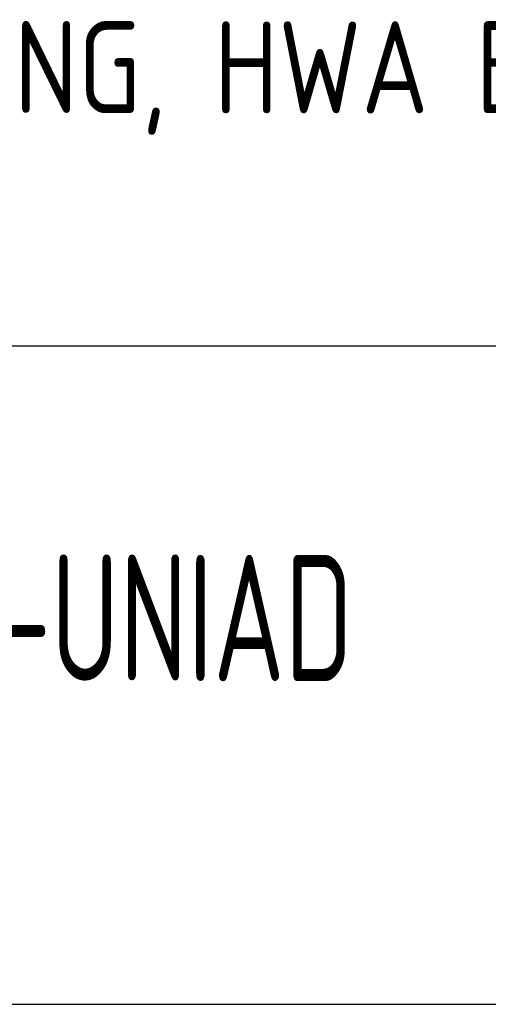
# Model space of a CAD drawing. Extents: x -257677 to 221252, y -185516 to 120782.
# Tile 62 of 171: x 46277 to 47168, y -185016 to -183143. Entities that reach past the tile are written whole.
import ezdxf

# ---------------------------------------------------------------- set-up
doc = ezdxf.new("R2010")
doc.units = 0
doc.header["$LTSCALE"] = 50
doc.layers.add('KADER', color=7, linetype='CONTINUOUS')
doc.styles.add('ISO', font='iso', dxfattribs={"width": 0.7})
doc.styles.add('ISO35', font='ISO', dxfattribs={"width": 0.9})

# ---------------------------------------------------------------- blocks, each defined once
blk = doc.blocks.new('KADERA0')
at = {"layer": 'KADER', "color": 4}
blk.add_line((25, 10), (1179, 10), dxfattribs=at)
blk = doc.blocks.new('SNARF')
at = {"layer": 'KADER', "color": 3, "style": 'ISO', "width": 0.7}
blk.add_text('VERHAAR-UNIAD', height=480, dxfattribs=at).set_placement((-9356.7, 1226.3))

msp = doc.modelspace()

# ---------------------------------------------------------------- linework, layer by layer
at = {"layer": 'KADER', "color": 4}
msp.add_line((44525.24017, -183763.09919), (50024.36273, -183763.09919), dxfattribs=at)

# ---------------------------------------------------------------- block references
at = {"layer": 'KADER', "color": 2, "linetype": 'Continuous', "xscale": 50, "yscale": 50, "zscale": 50}
msp.add_blockref('KADERA0', (-6172.8352, -185516.00654), dxfattribs=at)
at = {"layer": 'KADER', "linetype": 'Continuous', "xscale": 0.5, "yscale": 0.5, "zscale": 0.5}
msp.add_blockref('SNARF', (50016.42269, -185014.09714), dxfattribs=at)

# ---------------------------------------------------------------- texts
at = {"layer": 'KADER', "color": 3, "linetype": 'Continuous', "style": 'ISO35', "width": 0.9}
for s, p in [('WATER, RIOLERING, HWA EN DR. BRANDL.', (44863.05329, -183320.82129)), ('4e VERDIEPING', (44863.05329, -183612.48795))]:
    msp.add_text(s, height=175, dxfattribs=at).set_placement(p)

doc.saveas('drawing.dxf')
